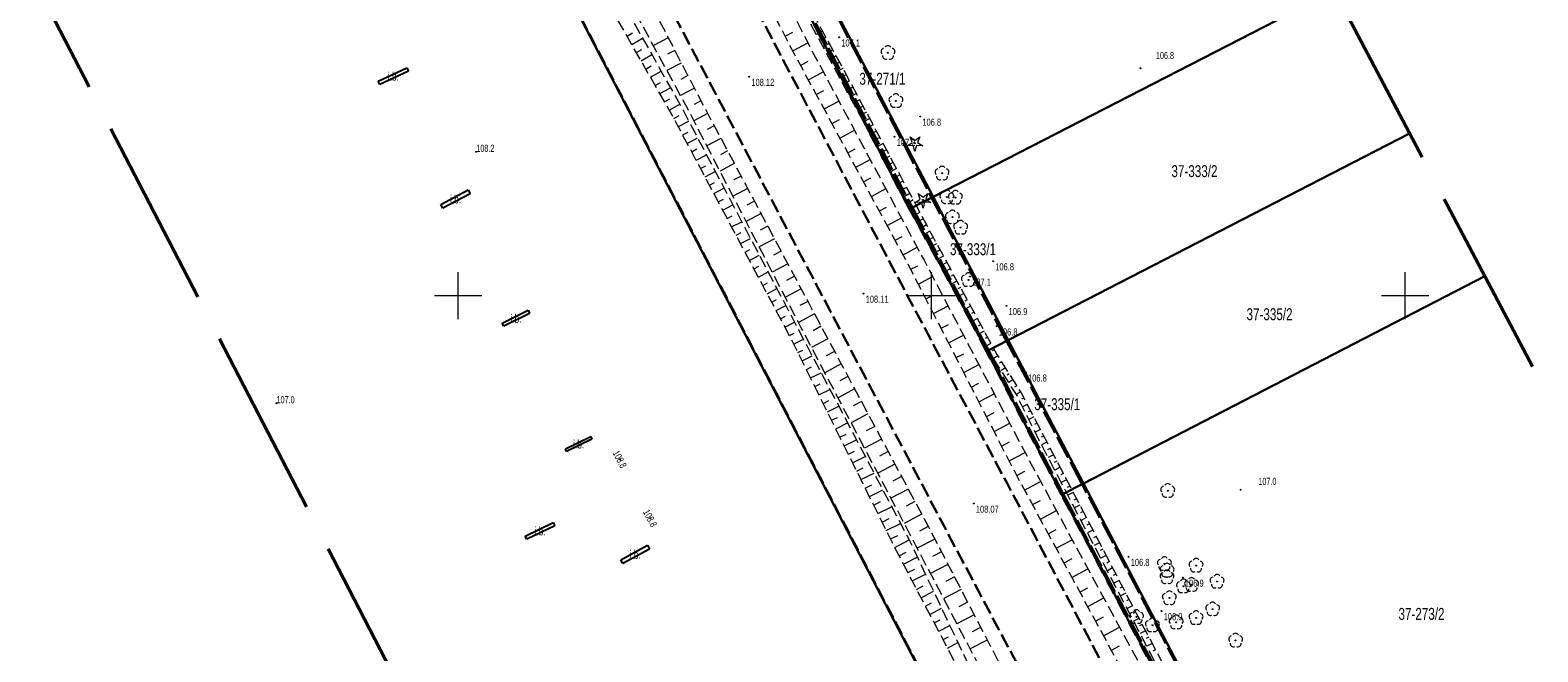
# Model space of a CAD drawing. Header units: metres. Extents: x 7529521 to 7531797, y 5723878 to 5728074.
# Tile 36 of 90: x 7530355 to 7530514, y 5726362 to 5726428. Entities that reach past the tile are written whole.
import ezdxf
from ezdxf.enums import TextEntityAlignment as Align

# ---------------------------------------------------------------- set-up
doc = ezdxf.new("R2010")
doc.units = ezdxf.units.M
for name, pattern in [('11', [3, 2.5, -0.5]), ('2_BUIB12_02', [0]), ('2_KTPL01', [2, 1.5, -0.5]), ('GAO', [2.5, 1.5, -1]), ('GDE', [0]), ('GUK', [2, 1.5, -0.5]), ('GUZ', [1, 0.5, -0.5]), ('L_0_05', [1.75, 1.25, -0.5]), ('L_0_06', [2, 1.5, -0.5]), ('L_0_09', [2.5, 2, -0.5])]:
    doc.linetypes.add(name, pattern=pattern)
doc.layers.get('0').update_dxf_attribs({"color": 252})
for name, color, linetype, lineweight in [('BUIB_E_T_6', 252, 'Continuous', 18), ('BUIB_L_10', 252, '2_BUIB12_02', 25), ('Dzialki', 80, 'GDE', 30), ('jezdnia', 252, 'L_0_06', 18), ('k', 252, 'Continuous', 18), ('Kontury', 252, 'GUK', 18), ('KTPL_L_0', 252, '2_KTPL01', 18), ('MPZP', 130, '11', 40), ('Numery_dzialek', 80, 'Continuous', 30), ('RTPW_T_0', 252, 'Continuous', 15), ('skarpa nieumocniona', 252, 'L_0_05', 18), ('Uzytki', 252, 'GUZ', 18), ('wysokosci_naturalne', 7, 'Continuous', 18), ('wysokosci_sztuczne', 7, 'Continuous', 18)]:
    doc.layers.add(name, color=color, linetype=linetype, lineweight=lineweight)
doc.layers.add('EPGPO_L_0', color=7, linetype='GAO', lineweight=50, true_color=0x940094)
doc.layers.add('zakres', color=7, linetype='L_0_09', lineweight=50, true_color=0xff05ff)
doc.styles.get("Standard").update_dxf_attribs({"font": 'arial.ttf'})

# ---------------------------------------------------------------- blocks, each defined once
blk = doc.blocks.new('2_RTPW01')
at = {"linetype": 'Continuous'}
blk.add_circle((0, 0), 0.045, dxfattribs=at)
blk = doc.blocks.new('OBOP02_01')
at = {"linetype": 'Continuous', "lineweight": 18}
blk.add_hatch(color=0, dxfattribs=at).paths.add_polyline_path([(0, -0.1, 1), (0, 0.1, 1)])
at = {"color": 0, "linetype": 'Continuous', "lineweight": 18}
blk.add_circle((0, 0), 0.1, dxfattribs=at)
for centre, radius, start, end in [((-0.77, 0.25), 0.7, 101.6336, 222.6627), ((0, 0.8), 0.7, 29.8459, 150.1541), ((0.77, 0.25), 0.7, 317.3373, 78.3664), ((-0.46, -0.64), 0.71, 174.3693, 292.5572), ((0.46, -0.64), 0.71, 247.4428, 5.6307)]:
    blk.add_arc(centre, radius, start, end, dxfattribs=at)
blk = doc.blocks.new('OBOP01_01')
at = {"linetype": 'Continuous', "lineweight": 18}
blk.add_hatch(color=0, dxfattribs=at).paths.add_polyline_path([(0, -0.1, 1), (0, 0.1, 1)])
at = {"color": 0, "linetype": 'Continuous', "lineweight": 18, "flags": 128}
blk.add_lwpolyline([(0, -1.74), (-0.35, -0.48), (-1.65, -0.54), (-0.57, 0.18), (-1.02, 1.4), (0, 0.6), (1.02, 1.4), (0.57, 0.18), (1.65, -0.54), (0.35, -0.48), (0, -1.74)], dxfattribs=at)
at = {"color": 0, "linetype": 'Continuous', "lineweight": 18}
blk.add_circle((0, 0), 0.1, dxfattribs=at)
blk = doc.blocks.new('RTPW01')
at = {"linetype": 'Continuous', "lineweight": 13}
blk.add_hatch(color=0, dxfattribs=at).paths.add_polyline_path([(0, -0.09, 1), (0, 0.09, 1)])
at = {"color": 0, "linetype": 'Continuous', "lineweight": 13}
blk.add_circle((0, 0), 0.0906, dxfattribs=at)
blk = doc.blocks.new('RTPW02')
at = {"linetype": 'Continuous', "lineweight": 13}
blk.add_hatch(color=0, dxfattribs=at).paths.add_polyline_path([(0, -0.09, 1), (0, 0.09, 1)])
at = {"color": 0, "linetype": 'Continuous', "lineweight": 13}
blk.add_circle((0, 0), 0.0906, dxfattribs=at)

msp = doc.modelspace()

# ---------------------------------------------------------------- linework, layer by layer
at = {"layer": 'BUIB_L_10', "linetype": '2_BUIB12_02'}
for p, q in [((7530391.55, 5726422.67), (7530394.58, 5726424.08)), ((7530394.58, 5726424.08), (7530394.75, 5726423.72)), ((7530391.71, 5726422.31), (7530391.55, 5726422.67)), ((7530394.75, 5726423.72), (7530391.71, 5726422.31)), ((7530398.16, 5726409.65), (7530401.06, 5726411.18)), ((7530398.38, 5726409.23), (7530398.16, 5726409.65)), ((7530401.28, 5726410.77), (7530398.38, 5726409.23)), ((7530401.06, 5726411.18), (7530401.28, 5726410.77)), ((7530404.66, 5726397.08), (7530407.38, 5726398.45)), ((7530404.82, 5726396.76), (7530404.66, 5726397.08)), ((7530407.54, 5726398.13), (7530404.82, 5726396.76)), ((7530407.38, 5726398.45), (7530407.54, 5726398.13)), ((7530411.32, 5726383.8), (7530414, 5726385.1)), ((7530414.12, 5726384.84), (7530411.45, 5726383.54)), ((7530414, 5726385.1), (7530414.12, 5726384.84)), ((7530411.45, 5726383.54), (7530411.32, 5726383.8)), ((7530407.08, 5726374.57), (7530410.04, 5726376.02)), ((7530410.2, 5726375.69), (7530407.24, 5726374.25)), ((7530410.04, 5726376.02), (7530410.2, 5726375.69)), ((7530407.24, 5726374.25), (7530407.08, 5726374.57)), ((7530417.17, 5726372.1), (7530419.99, 5726373.63)), ((7530420.21, 5726373.22), (7530417.4, 5726371.69)), ((7530419.99, 5726373.63), (7530420.21, 5726373.22)), ((7530417.4, 5726371.69), (7530417.17, 5726372.1))]:
    msp.add_line(p, q, dxfattribs=at)
at = {"layer": 'Dzialki'}
for p, q in [((7530378.5, 5726495.54), (7530450.41, 5726357.28)), ((7530450.17, 5726410.46), (7530438.47, 5726432.77)), ((7530450.17, 5726410.46), (7530492.55, 5726432.24)), ((7530436.12, 5726431.56), (7530446.54, 5726411.34)), ((7530458.1, 5726395.31), (7530500.49, 5726417.15)), ((7530446.54, 5726411.34), (7530447.71, 5726409.19)), ((7530447.71, 5726409.19), (7530450.17, 5726410.46)), ((7530458.1, 5726395.31), (7530450.17, 5726410.46)), ((7530447.71, 5726409.19), (7530454.22, 5726397.23)), ((7530508.43, 5726402.07), (7530466.03, 5726380.16)), ((7530454.22, 5726397.23), (7530455.84, 5726394.14)), ((7530455.84, 5726394.14), (7530458.1, 5726395.31)), ((7530466.03, 5726380.16), (7530458.1, 5726395.31)), ((7530455.84, 5726394.14), (7530462.05, 5726382.23)), ((7530462.05, 5726382.23), (7530463.76, 5726378.99)), ((7530466.03, 5726380.16), (7530463.76, 5726378.99)), ((7530488.83, 5726336.63), (7530466.03, 5726380.16)), ((7530463.76, 5726378.99), (7530485.62, 5726337.6))]:
    msp.add_line(p, q, dxfattribs=at)
at = {"layer": 'EPGPO_L_0', "linetype": 'GAO'}
for p, q in [((7530446.54, 5726411.34), (7530436.12, 5726431.56)), ((7530447.71, 5726409.19), (7530446.54, 5726411.34)), ((7530454.22, 5726397.23), (7530447.71, 5726409.19)), ((7530455.84, 5726394.14), (7530454.22, 5726397.23)), ((7530462.05, 5726382.23), (7530455.84, 5726394.14)), ((7530463.76, 5726378.99), (7530462.05, 5726382.23)), ((7530485.62, 5726337.6), (7530463.76, 5726378.99))]:
    msp.add_line(p, q, dxfattribs=at)
at = {"layer": 'jezdnia', "color": 251, "lineweight": 30, "flags": 128}
for points in [[(7530369.92, 5726547), (7530380.44, 5726527.06), (7530395.42, 5726498.75), (7530406.94, 5726476.91), (7530422.86, 5726446.71), (7530434.33, 5726424.9), (7530446.28, 5726402.22), (7530458, 5726380.1), (7530470.66, 5726356.14), (7530482.6, 5726333.62), (7530497.95, 5726304.42), (7530509.9, 5726281.82), (7530518.61, 5726265.36), (7530526.03, 5726251.6), (7530533.8, 5726237.24), (7530543.58, 5726219.26), (7530548.13, 5726210.82), (7530552.38, 5726206.31)], [(7530598.88, 5726089.04), (7530595.59, 5726097.95), (7530590.03, 5726108.33), (7530588.06, 5726111.9), (7530584.25, 5726119.25), (7530579.86, 5726127.55), (7530572.34, 5726141.82), (7530564.82, 5726156.15), (7530557.13, 5726170.81), (7530549.17, 5726185.87), (7530542.49, 5726198.5), (7530536.64, 5726209.63), (7530531.27, 5726220.64), (7530523.66, 5726236.13), (7530515.91, 5726251.96), (7530510.14, 5726263.83), (7530504.02, 5726275.63), (7530490.95, 5726300.59), (7530475.48, 5726329.87), (7530463.56, 5726352.54), (7530450.86, 5726376.5), (7530439.32, 5726398.33), (7530427.1, 5726421.51), (7530415.47, 5726443.49), (7530402.57, 5726468.08), (7530400.02, 5726472.85), (7530388.04, 5726495.57), (7530373.31, 5726523.45), (7530362.9, 5726543.14)]]:
    msp.add_lwpolyline(points, dxfattribs=at)
at = {"layer": 'k', "linetype": 'Continuous', "lineweight": 18, "flags": 128}
for points in [[(7530400, 5726397.5), (7530400, 5726402.5)], [(7530450, 5726397.5), (7530450, 5726402.5)], [(7530500, 5726397.5), (7530500, 5726402.5)], [(7530397.5, 5726400), (7530402.5, 5726400)], [(7530447.5, 5726400), (7530452.5, 5726400)], [(7530497.5, 5726400), (7530502.5, 5726400)]]:
    msp.add_lwpolyline(points, dxfattribs=at)
at = {"layer": 'Kontury'}
for p, q in [((7530436.12, 5726431.56), (7530446.54, 5726411.34)), ((7530446.54, 5726411.34), (7530447.71, 5726409.19)), ((7530447.71, 5726409.19), (7530454.22, 5726397.23)), ((7530454.22, 5726397.23), (7530455.84, 5726394.14)), ((7530455.84, 5726394.14), (7530462.05, 5726382.23)), ((7530462.05, 5726382.23), (7530463.76, 5726378.99)), ((7530463.76, 5726378.99), (7530485.62, 5726337.6))]:
    msp.add_line(p, q, dxfattribs=at)
at = {"layer": 'KTPL_L_0', "linetype": '2_KTPL01'}
msp.add_line((7530450.61, 5726357.12), (7530306.82, 5726633.59), dxfattribs=at)
at = {"layer": 'MPZP'}
for points in [[(7530444.12, 5726524.36), (7530399.8, 5726501.75), (7530412.11, 5726478.04), (7530422.82, 5726458.03), (7530436.3, 5726431.46), (7530448, 5726409.13), (7530456.05, 5726394.05), (7530463.94, 5726378.88), (7530486.94, 5726335.39), (7530500.86, 5726308.82), (7530513.47, 5726285.12), (7530522.2, 5726268.19)], [(7530583.38, 5726167.15), (7530575.79, 5726175.68), (7530568.82, 5726186.74), (7530562.31, 5726199.17), (7530555.31, 5726211.47), (7530548.15, 5726224.27), (7530540.49, 5726237.72), (7530532.55, 5726252.71), (7530523.99, 5726269.37), (7530519.38, 5726278.02), (7530515.19, 5726286.22), (7530502.63, 5726309.99), (7530488.7, 5726336.7), (7530465.87, 5726380.23), (7530457.88, 5726395.36), (7530438.35, 5726432.81), (7530424.32, 5726459.18), (7530413.77, 5726479.26), (7530401.75, 5726502.75)]]:
    msp.add_lwpolyline(points, dxfattribs=at)
at = {"layer": 'skarpa nieumocniona', "color": 252, "lineweight": 18, "flags": 128}
for points in [[(7530386.26, 5726529.62), (7530395.61, 5726510.48), (7530400.31, 5726501.42), (7530411.18, 5726480.08), (7530421.82, 5726460.81), (7530425.65, 5726452.32), (7530431.87, 5726440.4), (7530436.73, 5726431.17), (7530440.69, 5726423.89), (7530450.19, 5726406.12), (7530456.89, 5726393.79), (7530459.46, 5726389.73), (7530532.98, 5726248.95), (7530541.46, 5726233.6), (7530546.13, 5726224.75), (7530552.86, 5726213.14), (7530552.62, 5726211.69), (7530552.1, 5726212.48), (7530545.12, 5726224.02), (7530540.44, 5726232.57), (7530535.95, 5726241.08), (7530531.81, 5726249.8), (7530461.43, 5726384.58), (7530459.02, 5726389.45), (7530456.35, 5726393.66), (7530449.62, 5726405.83), (7530439.98, 5726423.58), (7530436.12, 5726430.82), (7530431.26, 5726440.27), (7530425.13, 5726452.07), (7530420.89, 5726460.35), (7530410.5, 5726480.06), (7530399.35, 5726501.31), (7530394.61, 5726510.16), (7530385.07, 5726528.81), (7530374.91, 5726549.97), (7530375.74, 5726550.66)], [(7530543.21, 5726222.9), (7530538.34, 5726232.11), (7530533.7, 5726240.35), (7530511.95, 5726280.97), (7530499.24, 5726305.31), (7530484.05, 5726334.34), (7530471.92, 5726357.11), (7530458.95, 5726381.07), (7530447.57, 5726403.23), (7530435.55, 5726425.46), (7530424.34, 5726446.96), (7530408.22, 5726477.68), (7530396.72, 5726499.26), (7530381.74, 5726527.87), (7530371.44, 5726547.5), (7530373.62, 5726548.22), (7530383.58, 5726528.76), (7530398.52, 5726500.52), (7530409.93, 5726478.73), (7530426.19, 5726447.76), (7530437.15, 5726426.29), (7530449.2, 5726403.74), (7530460.3, 5726382.61), (7530473.97, 5726357.35), (7530485.21, 5726335.16), (7530500.28, 5726307.16), (7530501.12, 5726305.51), (7530513.75, 5726281.74), (7530535.44, 5726240.97), (7530544.62, 5726223.78), (7530551.36, 5726211.99), (7530551.73, 5726211.3), (7530549.87, 5726210.45)], [(7530472.72, 5726328.38), (7530456.97, 5726357.14), (7530447.87, 5726374.49), (7530436.22, 5726396.61), (7530424.2, 5726419.82), (7530412.12, 5726442.08), (7530400.35, 5726465.03), (7530401.34, 5726465.81), (7530414.07, 5726442.91), (7530425.63, 5726420.6), (7530437.87, 5726397.62), (7530449.59, 5726375.72), (7530458.97, 5726357.65), (7530474.13, 5726329.45), (7530489.78, 5726299.85), (7530502.84, 5726275.26), (7530511.36, 5726257.32), (7530517, 5726245.51), (7530523.48, 5726233.56), (7530532.52, 5726214.68), (7530539.37, 5726201.14), (7530548.93, 5726182.86), (7530564.06, 5726154.21), (7530573.86, 5726136.27), (7530585.71, 5726114.07), (7530585.37, 5726112.71), (7530584.6, 5726113.27), (7530572.53, 5726135.36), (7530562.89, 5726153.77), (7530547.81, 5726182.27), (7530537.95, 5726200.75), (7530531.16, 5726214.12), (7530521.85, 5726232.49), (7530515.76, 5726245.49), (7530510.35, 5726256.47), (7530501.22, 5726274.32), (7530488.03, 5726298.73), (7530487.29, 5726299.78)], [(7530397.61, 5726463.9), (7530399.28, 5726464.19), (7530411.29, 5726441.8), (7530423.75, 5726419.6), (7530435.94, 5726396.4), (7530447.6, 5726374.25), (7530455.84, 5726356.89), (7530472.33, 5726328.24), (7530482.42, 5726307.64), (7530500.6, 5726273.56), (7530509.22, 5726256.23), (7530514.73, 5726244.54), (7530521.08, 5726231.99), (7530527.54, 5726218), (7530537.28, 5726200.51), (7530546.9, 5726181.69), (7530555.87, 5726164.46), (7530559.25, 5726157.89), (7530571.9, 5726134.71), (7530584.2, 5726112.96), (7530584.43, 5726112.21), (7530583.45, 5726111.91), (7530571.46, 5726133.65), (7530558.57, 5726157.19), (7530555.22, 5726164.19), (7530546.01, 5726181.21), (7530536.05, 5726200.48), (7530526.33, 5726217.98), (7530520.31, 5726231.47), (7530514.13, 5726244.14), (7530508.73, 5726255.93), (7530500.05, 5726272.79), (7530481.53, 5726307.4), (7530471.62, 5726327.79), (7530454.81, 5726356.8), (7530446.05, 5726373.48), (7530435.1, 5726395.57), (7530422.71, 5726418.88), (7530409.93, 5726441.26)]]:
    msp.add_lwpolyline(points, close=True, dxfattribs=at)
at = {"layer": 'skarpa nieumocniona', "color": 252, "linetype": 'Continuous', "lineweight": 18, "flags": 128}
for points in [[(7530417.83, 5726427.43), (7530418.41, 5726427.76)], [(7530418.32, 5726426.56), (7530419.47, 5726427.22)], [(7530422.18, 5726427.24), (7530420.61, 5726426.43)], [(7530434.52, 5726427.44), (7530435.33, 5726427.86)], [(7530438.48, 5726427.96), (7530437.83, 5726427.61)], [(7530438.84, 5726427.3), (7530438.51, 5726427.12)], [(7530418.82, 5726425.69), (7530419.39, 5726426.02)], [(7530422.87, 5726425.91), (7530422.1, 5726425.51)], [(7530435.33, 5726425.89), (7530436.93, 5726426.72)], [(7530439.2, 5726426.64), (7530438.54, 5726426.28)], [(7530439.55, 5726425.98), (7530439.22, 5726425.8)], [(7530419.32, 5726424.82), (7530420.45, 5726425.47)], [(7530419.81, 5726423.95), (7530420.38, 5726424.28)], [(7530423.56, 5726424.58), (7530422.04, 5726423.79)], [(7530436.16, 5726424.34), (7530436.95, 5726424.77)], [(7530439.91, 5726425.33), (7530439.24, 5726424.96)], [(7530440.27, 5726424.67), (7530439.93, 5726424.48)], [(7530440.63, 5726424.01), (7530439.95, 5726423.64)], [(7530420.31, 5726423.09), (7530421.43, 5726423.73)], [(7530420.8, 5726422.22), (7530421.36, 5726422.54)], [(7530424.25, 5726423.25), (7530423.51, 5726422.86)], [(7530436.99, 5726422.81), (7530438.56, 5726423.66)], [(7530440.98, 5726423.35), (7530440.64, 5726423.16)], [(7530441.34, 5726422.69), (7530440.66, 5726422.32)], [(7530421.3, 5726421.35), (7530422.41, 5726421.98)], [(7530421.79, 5726420.48), (7530422.35, 5726420.8)], [(7530424.94, 5726421.92), (7530423.47, 5726421.16)], [(7530437.82, 5726421.27), (7530438.6, 5726421.69)], [(7530441.69, 5726422.02), (7530441.35, 5726421.84)], [(7530442.05, 5726421.36), (7530441.38, 5726421.01)], [(7530422.29, 5726419.61), (7530423.39, 5726420.24)], [(7530426.34, 5726419.26), (7530424.89, 5726418.49)], [(7530425.63, 5726420.58), (7530424.92, 5726420.2)], [(7530438.65, 5726419.73), (7530440.21, 5726420.57)], [(7530442.4, 5726420.7), (7530442.07, 5726420.52)], [(7530442.75, 5726420.04), (7530442.09, 5726419.69)], [(7530443.11, 5726419.38), (7530442.78, 5726419.2)], [(7530422.78, 5726418.74), (7530423.34, 5726419.04)], [(7530423.25, 5726417.86), (7530424.35, 5726418.44)], [(7530427.04, 5726417.94), (7530426.31, 5726417.55)], [(7530439.49, 5726418.19), (7530440.26, 5726418.61)], [(7530443.46, 5726418.72), (7530442.81, 5726418.37)], [(7530443.81, 5726418.06), (7530443.49, 5726417.88)], [(7530423.72, 5726416.98), (7530424.27, 5726417.27)], [(7530424.19, 5726416.09), (7530425.28, 5726416.67)], [(7530427.75, 5726416.61), (7530426.27, 5726415.82)], [(7530440.32, 5726416.65), (7530441.86, 5726417.48)], [(7530444.17, 5726417.39), (7530443.52, 5726417.05)], [(7530444.52, 5726416.73), (7530444.2, 5726416.56)], [(7530444.87, 5726416.07), (7530444.24, 5726415.73)], [(7530424.66, 5726415.21), (7530425.2, 5726415.5)], [(7530425.13, 5726414.33), (7530426.21, 5726414.9)], [(7530428.45, 5726415.29), (7530427.71, 5726414.89)], [(7530441.15, 5726415.11), (7530441.92, 5726415.52)], [(7530445.23, 5726415.41), (7530444.91, 5726415.24)], [(7530445.58, 5726414.75), (7530444.96, 5726414.42)], [(7530425.6, 5726413.44), (7530426.14, 5726413.73)], [(7530426.07, 5726412.56), (7530427.14, 5726413.13)], [(7530429.16, 5726413.97), (7530427.65, 5726413.16)], [(7530441.98, 5726413.57), (7530443.51, 5726414.39)], [(7530445.93, 5726414.09), (7530445.62, 5726413.92)], [(7530446.29, 5726413.43), (7530445.67, 5726413.1)], [(7530426.54, 5726411.68), (7530427.07, 5726411.96)], [(7530427.01, 5726410.79), (7530428.07, 5726411.36)], [(7530430.57, 5726411.32), (7530429.03, 5726410.5)], [(7530429.87, 5726412.64), (7530429.1, 5726412.24)], [(7530442.82, 5726412.03), (7530443.57, 5726412.44)], [(7530443.65, 5726410.49), (7530445.16, 5726411.31)], [(7530446.64, 5726412.76), (7530446.34, 5726412.6)], [(7530446.99, 5726412.1), (7530446.39, 5726411.78)], [(7530447.35, 5726411.44), (7530447.05, 5726411.28)], [(7530427.47, 5726409.91), (7530428.01, 5726410.19)], [(7530431.28, 5726409.99), (7530430.5, 5726409.58)], [(7530447.7, 5726410.78), (7530447.11, 5726410.46)], [(7530448.06, 5726410.12), (7530447.76, 5726409.96)], [(7530427.94, 5726409.03), (7530429.01, 5726409.59)], [(7530428.41, 5726408.15), (7530428.94, 5726408.43)], [(7530431.98, 5726408.67), (7530430.41, 5726407.83)], [(7530444.48, 5726408.95), (7530445.23, 5726409.36)], [(7530445.31, 5726407.41), (7530446.81, 5726408.22)], [(7530448.41, 5726409.46), (7530447.82, 5726409.14)], [(7530448.76, 5726408.8), (7530448.47, 5726408.64)], [(7530449.12, 5726408.13), (7530448.54, 5726407.83)], [(7530428.88, 5726407.26), (7530429.94, 5726407.82)], [(7530429.35, 5726406.38), (7530429.88, 5726406.66)], [(7530432.69, 5726407.35), (7530431.89, 5726406.92)], [(7530449.47, 5726407.47), (7530449.18, 5726407.32)], [(7530449.82, 5726406.81), (7530449.25, 5726406.51)], [(7530429.82, 5726405.5), (7530430.87, 5726406.05)], [(7530430.29, 5726404.61), (7530430.81, 5726404.89)], [(7530433.39, 5726406.02), (7530431.79, 5726405.17)], [(7530446.14, 5726405.87), (7530446.89, 5726406.27)], [(7530446.98, 5726404.33), (7530448.46, 5726405.13)], [(7530450.18, 5726406.15), (7530449.89, 5726406)], [(7530450.53, 5726405.49), (7530449.98, 5726405.19)], [(7530430.76, 5726403.73), (7530431.8, 5726404.28)], [(7530434.8, 5726403.38), (7530433.17, 5726402.5)], [(7530434.1, 5726404.7), (7530433.29, 5726404.27)], [(7530450.89, 5726404.83), (7530450.62, 5726404.68)], [(7530451.25, 5726404.17), (7530450.7, 5726403.88)], [(7530451.61, 5726403.51), (7530451.34, 5726403.37)], [(7530431.23, 5726402.85), (7530431.75, 5726403.12)], [(7530431.7, 5726401.96), (7530432.73, 5726402.51)], [(7530435.51, 5726402.05), (7530434.68, 5726401.61)], [(7530447.8, 5726402.79), (7530448.55, 5726403.17)], [(7530448.6, 5726401.23), (7530450.11, 5726402.01)], [(7530451.97, 5726402.85), (7530451.43, 5726402.56)], [(7530452.32, 5726402.19), (7530452.06, 5726402.05)], [(7530432.17, 5726401.08), (7530432.68, 5726401.35)], [(7530432.64, 5726400.2), (7530433.66, 5726400.74)], [(7530436.21, 5726400.73), (7530434.55, 5726399.84)], [(7530452.68, 5726401.54), (7530452.15, 5726401.25)], [(7530453.04, 5726400.88), (7530452.78, 5726400.73)], [(7530453.4, 5726400.22), (7530452.88, 5726399.94)], [(7530433.11, 5726399.31), (7530433.61, 5726399.58)], [(7530433.58, 5726398.43), (7530434.59, 5726398.97)], [(7530436.92, 5726399.4), (7530436.08, 5726398.96)], [(7530449.4, 5726399.68), (7530450.16, 5726400.07)], [(7530450.2, 5726398.12), (7530451.74, 5726398.91)], [(7530453.75, 5726399.56), (7530453.5, 5726399.42)], [(7530454.11, 5726398.9), (7530453.61, 5726398.62)], [(7530434.04, 5726397.55), (7530434.55, 5726397.82)], [(7530434.51, 5726396.67), (7530435.52, 5726397.2)], [(7530437.63, 5726398.08), (7530435.93, 5726397.18)], [(7530451, 5726396.56), (7530451.77, 5726396.96)], [(7530454.47, 5726398.24), (7530454.22, 5726398.1)], [(7530454.83, 5726397.58), (7530454.33, 5726397.31)], [(7530455.18, 5726396.92), (7530454.94, 5726396.79)], [(7530434.98, 5726395.78), (7530435.48, 5726396.05)], [(7530435.43, 5726394.89), (7530436.46, 5726395.4)], [(7530439.04, 5726395.44), (7530437.32, 5726394.52)], [(7530438.33, 5726396.76), (7530437.48, 5726396.3)], [(7530451.8, 5726395), (7530453.37, 5726395.81)], [(7530455.54, 5726396.26), (7530455.06, 5726396)], [(7530455.9, 5726395.6), (7530455.66, 5726395.47)], [(7530435.88, 5726393.99), (7530436.4, 5726394.25)], [(7530439.75, 5726394.11), (7530438.88, 5726393.65)], [(7530452.6, 5726393.45), (7530453.39, 5726393.85)], [(7530456.26, 5726394.94), (7530455.78, 5726394.69)], [(7530456.62, 5726394.28), (7530456.38, 5726394.16)], [(7530436.32, 5726393.1), (7530437.4, 5726393.63)], [(7530436.77, 5726392.2), (7530437.31, 5726392.47)], [(7530440.45, 5726392.79), (7530438.72, 5726391.86)], [(7530453.4, 5726391.89), (7530454.99, 5726392.71)], [(7530456.98, 5726393.63), (7530456.55, 5726393.35)], [(7530457.39, 5726393), (7530457.17, 5726392.86)], [(7530457.79, 5726392.36), (7530457.35, 5726392.09)], [(7530437.21, 5726391.31), (7530438.33, 5726391.86)], [(7530437.66, 5726390.41), (7530438.22, 5726390.69)], [(7530441.16, 5726391.47), (7530440.29, 5726391)], [(7530454.19, 5726390.33), (7530455, 5726390.75)], [(7530458.19, 5726391.73), (7530457.97, 5726391.59)], [(7530458.59, 5726391.1), (7530458.15, 5726390.82)], [(7530438.1, 5726389.51), (7530439.26, 5726390.09)], [(7530441.87, 5726390.14), (7530440.12, 5726389.21)], [(7530454.99, 5726388.78), (7530456.62, 5726389.61)], [(7530458.99, 5726390.46), (7530458.77, 5726390.32)], [(7530459.39, 5726389.83), (7530458.95, 5726389.55)], [(7530459.75, 5726389.17), (7530459.51, 5726389.05)], [(7530438.54, 5726388.62), (7530439.14, 5726388.91)], [(7530438.99, 5726387.72), (7530440.19, 5726388.32)], [(7530443.28, 5726387.5), (7530441.52, 5726386.55)], [(7530442.58, 5726388.82), (7530441.7, 5726388.35)], [(7530455.79, 5726387.22), (7530456.61, 5726387.64)], [(7530460.1, 5726388.51), (7530459.61, 5726388.25)], [(7530460.44, 5726387.84), (7530460.19, 5726387.71)], [(7530439.43, 5726386.83), (7530440.05, 5726387.13)], [(7530439.88, 5726385.93), (7530441.12, 5726386.55)], [(7530443.99, 5726386.18), (7530443.1, 5726385.7)], [(7530456.59, 5726385.66), (7530458.25, 5726386.51)], [(7530460.79, 5726387.18), (7530460.28, 5726386.91)], [(7530461.14, 5726386.51), (7530460.88, 5726386.37)], [(7530461.49, 5726385.85), (7530460.95, 5726385.56)], [(7530440.32, 5726385.04), (7530440.96, 5726385.35)], [(7530440.77, 5726384.14), (7530442.06, 5726384.78)], [(7530444.7, 5726384.85), (7530442.91, 5726383.9)], [(7530457.39, 5726384.11), (7530458.23, 5726384.54)], [(7530461.83, 5726385.18), (7530461.56, 5726385.04)], [(7530462.18, 5726384.52), (7530461.62, 5726384.22)], [(7530441.21, 5726383.24), (7530441.87, 5726383.57)], [(7530441.66, 5726382.35), (7530442.99, 5726383.01)], [(7530445.41, 5726383.53), (7530444.51, 5726383.05)], [(7530458.19, 5726382.55), (7530459.87, 5726383.41)], [(7530462.53, 5726383.85), (7530462.25, 5726383.71)], [(7530462.87, 5726383.19), (7530462.31, 5726382.89)], [(7530442.1, 5726381.45), (7530442.78, 5726381.79)], [(7530442.54, 5726380.56), (7530443.92, 5726381.24)], [(7530446.11, 5726382.21), (7530444.31, 5726381.24)], [(7530458.99, 5726380.99), (7530459.83, 5726381.45)], [(7530463.22, 5726382.52), (7530462.94, 5726382.38)], [(7530463.57, 5726381.86), (7530463.01, 5726381.57)], [(7530463.92, 5726381.19), (7530463.64, 5726381.05)], [(7530442.99, 5726379.66), (7530443.69, 5726380.01)], [(7530443.43, 5726378.76), (7530444.85, 5726379.47)], [(7530447.53, 5726379.56), (7530445.71, 5726378.59)], [(7530446.82, 5726380.89), (7530445.92, 5726380.4)], [(7530459.82, 5726379.46), (7530461.51, 5726380.37)], [(7530464.26, 5726380.53), (7530463.7, 5726380.24)], [(7530464.61, 5726379.86), (7530464.33, 5726379.72)], [(7530443.88, 5726377.87), (7530444.6, 5726378.23)], [(7530448.24, 5726378.24), (7530447.32, 5726377.75)], [(7530460.66, 5726377.92), (7530461.5, 5726378.37)], [(7530464.96, 5726379.2), (7530464.4, 5726378.91)], [(7530465.3, 5726378.53), (7530465.02, 5726378.39)], [(7530465.65, 5726377.87), (7530465.09, 5726377.58)], [(7530444.32, 5726376.97), (7530445.78, 5726377.7)], [(7530444.77, 5726376.08), (7530445.51, 5726376.45)], [(7530448.94, 5726376.92), (7530447.11, 5726375.93)], [(7530461.49, 5726376.38), (7530463.18, 5726377.29)], [(7530466, 5726377.2), (7530465.72, 5726377.06)], [(7530466.35, 5726376.54), (7530465.78, 5726376.25)], [(7530445.21, 5726375.18), (7530446.72, 5726375.93)], [(7530445.66, 5726374.29), (7530446.42, 5726374.66)], [(7530449.65, 5726375.59), (7530448.72, 5726375.11)], [(7530462.32, 5726374.84), (7530463.17, 5726375.29)], [(7530466.69, 5726375.87), (7530466.41, 5726375.73)], [(7530467.04, 5726375.21), (7530466.48, 5726374.92)], [(7530446.1, 5726373.39), (7530447.63, 5726374.19)], [(7530450.34, 5726374.26), (7530448.49, 5726373.3)], [(7530463.16, 5726373.3), (7530464.84, 5726374.21)], [(7530467.39, 5726374.55), (7530467.11, 5726374.4)], [(7530467.73, 5726373.88), (7530467.17, 5726373.59)], [(7530468.08, 5726373.22), (7530467.8, 5726373.07)], [(7530446.57, 5726372.51), (7530447.31, 5726372.9)], [(7530447.03, 5726371.62), (7530448.49, 5726372.38)], [(7530451.72, 5726371.6), (7530449.88, 5726370.64)], [(7530451.03, 5726372.93), (7530450.11, 5726372.45)], [(7530463.99, 5726371.76), (7530464.83, 5726372.22)], [(7530468.43, 5726372.55), (7530467.87, 5726372.26)], [(7530468.78, 5726371.89), (7530468.5, 5726371.74)], [(7530447.5, 5726370.73), (7530448.21, 5726371.11)], [(7530447.96, 5726369.85), (7530449.34, 5726370.58)], [(7530452.41, 5726370.27), (7530451.5, 5726369.79)], [(7530464.82, 5726370.22), (7530466.51, 5726371.13)], [(7530469.12, 5726371.22), (7530468.56, 5726370.93)], [(7530469.47, 5726370.56), (7530469.19, 5726370.41)], [(7530469.82, 5726369.89), (7530469.26, 5726369.6)], [(7530448.42, 5726368.96), (7530449.1, 5726369.32)], [(7530448.89, 5726368.08), (7530450.2, 5726368.77)], [(7530453.11, 5726368.94), (7530451.28, 5726367.99)], [(7530465.65, 5726368.68), (7530466.5, 5726369.14)], [(7530470.17, 5726369.23), (7530469.88, 5726369.08)], [(7530470.51, 5726368.56), (7530469.95, 5726368.27)], [(7530449.35, 5726367.19), (7530449.99, 5726367.53)], [(7530449.82, 5726366.31), (7530451.06, 5726366.96)], [(7530453.8, 5726367.61), (7530452.89, 5726367.13)], [(7530466.49, 5726367.14), (7530468.18, 5726368.06)], [(7530470.86, 5726367.9), (7530470.58, 5726367.75)], [(7530471.21, 5726367.23), (7530470.64, 5726366.94)], [(7530450.28, 5726365.42), (7530450.89, 5726365.74)], [(7530450.75, 5726364.54), (7530451.92, 5726365.15)], [(7530454.49, 5726366.27), (7530452.67, 5726365.33)], [(7530467.32, 5726365.6), (7530468.17, 5726366.06)], [(7530471.55, 5726366.57), (7530471.27, 5726366.42)], [(7530471.9, 5726365.9), (7530471.34, 5726365.61)], [(7530472.25, 5726365.24), (7530471.97, 5726365.09)], [(7530451.21, 5726363.65), (7530451.78, 5726363.95)], [(7530455.87, 5726363.61), (7530454.06, 5726362.67)], [(7530455.18, 5726364.94), (7530454.27, 5726364.47)], [(7530468.15, 5726364.06), (7530469.84, 5726364.98)], [(7530472.6, 5726364.57), (7530472.03, 5726364.28)], [(7530472.94, 5726363.91), (7530472.66, 5726363.76)], [(7530451.68, 5726362.76), (7530452.78, 5726363.34)], [(7530468.99, 5726362.53), (7530469.83, 5726362.98)], [(7530473.29, 5726363.24), (7530472.73, 5726362.95)], [(7530473.64, 5726362.58), (7530473.36, 5726362.43)]]:
    msp.add_lwpolyline(points, dxfattribs=at)
at = {"layer": 'Uzytki'}
for p, q in [((7530450.41, 5726357.28), (7530306.57, 5726633.81)), ((7530446.54, 5726411.34), (7530436.12, 5726431.56)), ((7530447.71, 5726409.19), (7530446.54, 5726411.34)), ((7530454.22, 5726397.23), (7530447.71, 5726409.19)), ((7530455.84, 5726394.14), (7530454.22, 5726397.23)), ((7530462.05, 5726382.23), (7530455.84, 5726394.14)), ((7530463.76, 5726378.99), (7530462.05, 5726382.23)), ((7530485.62, 5726337.6), (7530463.76, 5726378.99))]:
    msp.add_line(p, q, dxfattribs=at)
at = {"layer": 'wysokosci_naturalne', "color": 252}
for p in [(7530440.24, 5726427.31), (7530448.8, 5726418.93), (7530446.09, 5726416.8), (7530456.5, 5726403.65), (7530454.05, 5726402.03), (7530457.91, 5726398.92), (7530456.87, 5726396.76), (7530459.96, 5726391.89), (7530470.81, 5726372.41), (7530476.53, 5726370.2), (7530474.29, 5726366.67)]:
    msp.add_point(p, dxfattribs=at)
at = {"layer": 'wysokosci_sztuczne', "color": 252}
for p in [(7530430.73, 5726423.14), (7530442.81, 5726400.22), (7530454.45, 5726378.03)]:
    msp.add_point(p, dxfattribs=at)
at = {"layer": 'zakres', "color": 210, "lineweight": 50, "ltscale": 10}
for points in [[(7530784, 5725633.1), (7530631.12, 5725917.71), (7530520.29, 5726128.05), (7530407.59, 5726332.04), (7530406.94, 5726333.26), (7530316.66, 5726507.85), (7530152.66, 5726824.25), (7529893.98, 5727312.41)], [(7530261.4, 5726875.73), (7530322.6, 5726755.46), (7530396.21, 5726615.54), (7530480.85, 5726454.46), (7530531.36, 5726358.5), (7530617.8, 5726197.5), (7530696.38, 5726240.9), (7530727.02, 5726177.86), (7530650.3, 5726135.48), (7530686.14, 5726066.08), (7530934.48, 5725596.51)]]:
    msp.add_lwpolyline(points, dxfattribs=at)

# ---------------------------------------------------------------- block references
at = {"color": 74, "linetype": 'Continuous', "xscale": 0.5, "yscale": 0.5, "zscale": 0.5}
for name, p in [('OBOP02_01', (7530445.39, 5726425.67)), ('OBOP02_01', (7530446.23, 5726420.58)), ('OBOP01_01', (7530448.23, 5726416.1)), ('OBOP02_01', (7530451.1, 5726412.93)), ('OBOP01_01', (7530449.09, 5726410.11)), ('OBOP02_01', (7530451.61, 5726410.42)), ('OBOP02_01', (7530452.51, 5726410.37)), ('OBOP02_01', (7530452.2, 5726408.3)), ('OBOP02_01', (7530453.06, 5726407.19)), ('OBOP02_01', (7530453.89, 5726401.67)), ('OBOP02_01', (7530474.94, 5726379.39)), ('OBOP02_01', (7530474.59, 5726371.66)), ('OBOP02_01', (7530474.87, 5726370.97)), ('OBOP02_01', (7530477.93, 5726371.48)), ('OBOP02_01', (7530474.86, 5726370.25)), ('OBOP02_01', (7530476.6, 5726369.29)), ('OBOP02_01', (7530477.46, 5726369.45)), ('OBOP02_01', (7530480.15, 5726369.79)), ('OBOP02_01', (7530475.11, 5726368.05)), ('OBOP02_01', (7530471.64, 5726366.05)), ('OBOP02_01', (7530477.93, 5726365.94)), ('OBOP02_01', (7530479.68, 5726366.87)), ('OBOP02_01', (7530473.32, 5726365.17)), ('OBOP02_01', (7530475.83, 5726365.48)), ('OBOP02_01', (7530482.11, 5726363.57))]:
    msp.add_blockref(name, p, dxfattribs=at)
at = {"layer": 'RTPW_T_0'}
for p in [(7530472.05, 5726424.03), (7530401.91, 5726415.2), (7530380.81, 5726388.63), (7530482.64, 5726379.49)]:
    msp.add_blockref('2_RTPW01', p, dxfattribs=at)
at = {"layer": 'RTPW_T_0', "rotation": 297.7299986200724}
for p in [(7530417.06, 5726382.71), (7530420.27, 5726376.48)]:
    msp.add_blockref('2_RTPW01', p, dxfattribs=at)
at = {"layer": 'wysokosci_naturalne', "color": 252, "linetype": 'Continuous', "xscale": 0.5, "yscale": 0.5, "zscale": 0.5}
for p in [(7530440.24, 5726427.31), (7530448.8, 5726418.93), (7530446.09, 5726416.8), (7530456.5, 5726403.65), (7530454.05, 5726402.03), (7530457.91, 5726398.92), (7530456.87, 5726396.76), (7530459.96, 5726391.89), (7530470.81, 5726372.41), (7530476.53, 5726370.2), (7530474.29, 5726366.67)]:
    msp.add_blockref('RTPW01', p, dxfattribs=at)
at = {"layer": 'wysokosci_sztuczne', "color": 252, "linetype": 'Continuous', "xscale": 0.5, "yscale": 0.5, "zscale": 0.5}
for p in [(7530430.73, 5726423.14), (7530442.81, 5726400.22), (7530454.45, 5726378.03)]:
    msp.add_blockref('RTPW02', p, dxfattribs=at)

# ---------------------------------------------------------------- texts
at = {"layer": 'BUIB_E_T_6', "width": 0.7}
for p in [(7530393.15, 5726423.19), (7530399.72, 5726410.21), (7530406.1, 5726397.6), (7530412.72, 5726384.32), (7530408.64, 5726375.13), (7530418.69, 5726372.66)]:
    msp.add_text('i.b.', height=0.9, dxfattribs=at).set_placement(p, align=Align.MIDDLE)
at = {"layer": 'Numery_dzialek', "width": 0.7}
for s, p in [('37-271/1', (7530442.37, 5726423.55)), ('37-333/2', (7530475.33, 5726413.79)), ('37-333/1', (7530451.94, 5726405.54)), ('37-335/2', (7530483.26, 5726398.67)), ('37-335/1', (7530460.84, 5726389.16)), ('37-273/2', (7530499.31, 5726367))]:
    msp.add_text(s, height=1.26, dxfattribs=at).set_placement(p, align=Align.TOP_LEFT)
at = {"layer": 'RTPW_T_0', "width": 0.7}
for s, p in [('106.8', (7530473.69, 5726425.01)), ('108.2', (7530401.91, 5726415.2)), ('107.0', (7530380.81, 5726388.63)), ('107.0', (7530484.51, 5726380))]:
    msp.add_text(s, height=0.75, dxfattribs=at).set_placement(p)
for p in [(7530417.06, 5726382.71), (7530420.27, 5726376.48)]:
    msp.add_text('108.8', height=0.75, rotation=297.73, dxfattribs=at).set_placement(p, align=Align.MIDDLE)
at = {"layer": 'wysokosci_naturalne', "color": 252, "lineweight": 15, "width": 0.66}
for s, p in [('107.1', (7530440.46, 5726426.33)), ('106.8', (7530449.02, 5726417.96)), ('107.2', (7530446.31, 5726415.83)), ('106.8', (7530456.72, 5726402.68)), ('107.1', (7530454.27, 5726401.06)), ('106.9', (7530458.13, 5726397.95)), ('106.8', (7530457.09, 5726395.79)), ('106.8', (7530460.18, 5726390.92)), ('106.8', (7530471.03, 5726371.44)), ('106.9', (7530476.75, 5726369.23)), ('106.9', (7530474.51, 5726365.7))]:
    msp.add_text(s, height=0.75, dxfattribs=at).set_placement(p)
at = {"layer": 'wysokosci_sztuczne', "color": 252, "lineweight": 15, "width": 0.66}
for s, p in [('108.12', (7530430.96, 5726422.17)), ('108.11', (7530443.03, 5726399.25)), ('108.07', (7530454.67, 5726377.06))]:
    msp.add_text(s, height=0.75, dxfattribs=at).set_placement(p)

doc.saveas('drawing.dxf')
